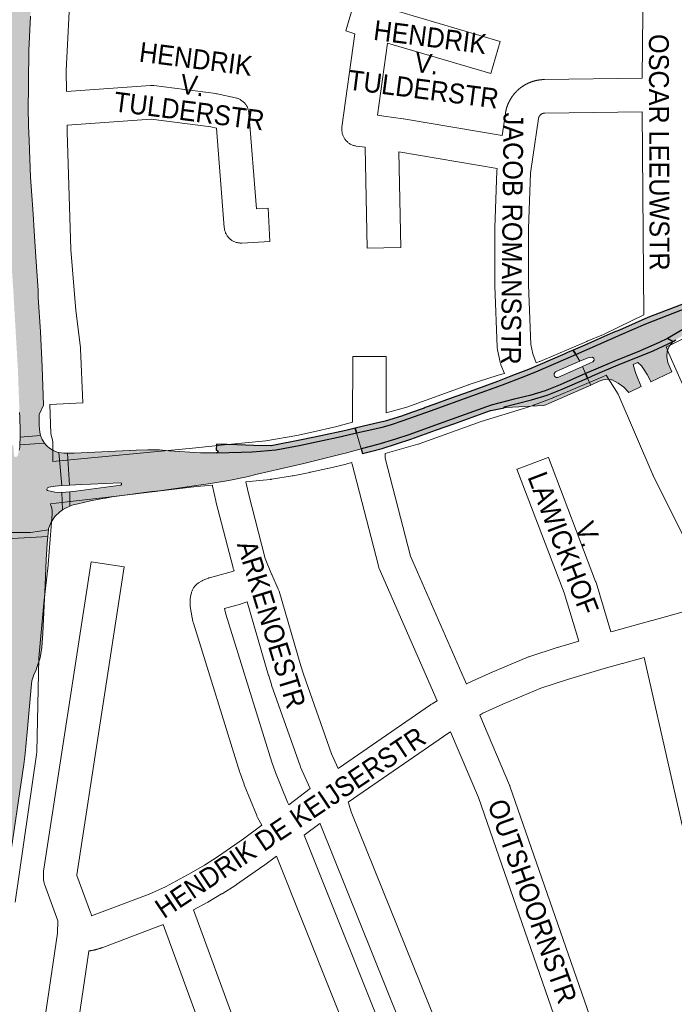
# Paper-space layout 'Layout1' of a CAD drawing. Header units: metres. Extents: x 123097 to 144122, y 392739 to 407589.
# Tile 232 of 256: x 132714 to 132968, y 397327 to 397710. Entities that reach past the tile are written whole.
import ezdxf
from ezdxf.enums import TextEntityAlignment as Align

# ---------------------------------------------------------------- set-up
doc = ezdxf.new("R2010")
doc.units = ezdxf.units.M
doc.header["$MEASUREMENT"] = 0
for name, color, linetype, lineweight in [('gs-anno-wegen algemeen tekst', 7, 'Continuous', 0), ('gs-knt-aanvullende hoofdweg', 7, 'Continuous', 0), ('gs-knt-hoofdweg', 7, 'Continuous', 0), ('gs-knt-wegen algemeen', 7, 'Continuous', 0), ('ir-ARC-asfalt-hoofdwegen-te inspecteren', 5, 'Continuous', 0), ('ir-ARC-fietspaden naastliggend- te inspecteren', 1, 'Continuous', 0)]:
    doc.layers.add(name, color=color, linetype=linetype, lineweight=lineweight)
doc.styles.add('Style-Arial', font='arial.ttf')

psp = doc.layouts.get("Layout1")

# ---------------------------------------------------------------- hatches: boundary and pattern name
at = {"layer": 'ir-ARC-asfalt-hoofdwegen-te inspecteren', "linetype": 'Continuous', "lineweight": 13}
for points in [[(132715.294, 397816.536), (132714.776, 397808.963), (132714.39, 397803.472), (132713.995, 397797.181), (132713.767, 397793.864), (132713.1, 397784.173), (132710.372, 397740.222), (132709.547, 397726.237), (132708.67, 397710.262), (132708.321, 397703.056), (132708.062, 397696.253), (132707.869, 397689.012), (132707.764, 397681.227), (132707.838, 397673.115), (132708.043, 397665.254), (132708.27, 397658.509), (132708.562, 397651.784), (132709.61, 397635.2), (132711.603, 397606.275), (132713.513, 397573.44), (132714.099, 397557.167), (132714.197, 397555.473), (132714.328, 397549.994), (132714.316, 397547.619), (132722.284, 397548.282), (132721.952, 397549.568), (132721.858, 397550.893), (132721.797, 397552.139), (132721.716, 397556.372), (132723.419, 397560.028), (132722.863, 397574.955), (132722.199, 397588.468), (132721.413, 397602), (132721.37, 397603.014), (132721.349, 397604.009), (132721.368, 397604.523), (132720.462, 397617.597), (132719.808, 397627.633), (132719.397, 397634.318), (132718.39, 397648.52), (132717.847, 397662.747), (132717.621, 397668.621), (132717.545, 397671.385), (132717.51, 397672.641), (132717.513, 397673.236), (132717.798, 397697.672), (132718.343, 397711.011), (132719.107, 397724.34), (132719.657, 397734.399), (132721.495, 397764.667), (132723.396, 397793.428), (132723.698, 397797.171), (132724.304, 397806.96), (132724.715, 397812.143)], [(132930.041, 397579.755), (132931.624, 397577.158), (132934.487, 397578.319), (132934.815, 397578.459), (132936.346, 397578.731), (132937.064, 397578.298), (132937.195, 397577.469), (132936.645, 397576.836), (132935.405, 397576.281), (132932.58, 397575.046), (132933.832, 397572.292), (132936.93, 397573.668), (132945.697, 397577.373), (132953.769, 397580.6), (132962.324, 397584.302), (132965.616, 397585.924), (132973.697, 397590.68), (132977.89, 397593.153), (132980.249, 397594.45), (132977.138, 397599.454), (132973.146, 397597.826), (132960.157, 397592.804), (132957.158, 397591.562), (132947.684, 397587.43)], [(132934.612, 397570.575), (132935.853, 397567.844), (132939.067, 397569.296), (132940.605, 397569.89), (132942.241, 397570.097), (132943.879, 397569.904), (132944.103, 397569.84), (132946.48, 397568.641), (132948.623, 397567.064), (132950.474, 397565.151), (132950.594, 397565.002), (132955.366, 397567.245), (132954.038, 397570.442), (132953.272, 397572.383), (132952.999, 397573.05), (132952.298, 397575.861), (132954.116, 397576.656), (132955.463, 397575.297), (132956.533, 397573.711), (132957.655, 397571.922), (132958.44, 397570.514), (132959.188, 397569.093), (132967.23, 397572.987), (132966.089, 397575.706), (132965.752, 397576.658), (132965.318, 397578.826), (132965.527, 397581.027), (132966.361, 397583.075), (132967.75, 397584.796), (132960.09, 397581.192), (132954.566, 397578.893), (132946.416, 397575.647), (132937.693, 397571.934)], [(132853.142, 397544.739), (132860.084, 397546.885), (132865.564, 397548.697), (132875.211, 397552.122), (132897.12, 397560.05), (132906.089, 397562.349), (132912.171, 397563.809), (132918.144, 397565.668), (132923.981, 397567.916), (132933.832, 397572.292), (132932.58, 397575.046), (132923.104, 397570.771), (132922.343, 397570.742), (132921.796, 397571.272), (132921.629, 397571.644), (132921.611, 397572.395), (132922.126, 397572.943), (132927.103, 397575.18), (132931.624, 397577.158), (132930.041, 397579.755), (132914.539, 397573.011), (132908.943, 397570.801), (132901.587, 397567.96), (132890.075, 397563.761), (132873.638, 397557.834), (132863.055, 397554.07), (132858.477, 397552.584), (132855.337, 397551.69), (132849.68, 397550.343), (132844.918, 397549.266), (132846.721, 397543.062)], [(132714.307, 397544.619), (132723.802, 397545.331), (132722.917, 397546.742), (132722.284, 397548.282), (132714.316, 397547.619)], [(132846.721, 397543.062), (132844.918, 397549.266), (132843.896, 397549.035), (132837.825, 397547.649), (132831.728, 397546.334), (132822.691, 397544.405), (132813.611, 397542.692), (132807.626, 397542.145), (132804.389, 397541.972), (132800.167, 397541.801), (132790.665, 397541.548), (132784.364, 397541.602), (132772.012, 397542.371), (132768.447, 397542.666), (132763.936, 397542.712), (132759.428, 397542.529), (132735.323, 397541.459), (132732.785, 397541.366), (132733.466, 397528.974), (132735.876, 397529.087), (132753.287, 397529.895), (132753.69, 397529.706), (132753.739, 397529.264), (132753.387, 397528.992), (132735.981, 397526.622), (132733.585, 397526.387), (132733.663, 397520.861), (132734.914, 397521.31), (132736.194, 397521.669), (132739.495, 397522.417), (132741.67, 397522.879), (132747.075, 397523.917), (132747.472, 397523.993), (132750.084, 397524.442), (132765.431, 397526.471), (132768.405, 397526.837), (132788.207, 397529.668), (132795.297, 397530.847), (132802.34, 397532.281), (132806.385, 397533.248), (132824.437, 397537.428), (132839.424, 397541.189), (132840.646, 397541.475)], [(132708.984, 397510.606), (132718.431, 397510.633), (132725.351, 397511.613), (132725.423, 397512.213), (132726.384, 397514.645), (132727.845, 397516.814), (132729.738, 397518.618), (132730.291, 397519.095), (132730.835, 397519.416), (132730.597, 397526.095), (132727.762, 397526.321), (132724.976, 397526.894), (132724.767, 397527.136), (132724.678, 397527.443), (132724.981, 397527.986), (132725.532, 397528.275), (132727.996, 397528.66), (132730.481, 397528.859), (132729.327, 397541.615), (132728.722, 397541.823), (132727.174, 397542.438), (132725.766, 397543.329), (132724.889, 397544.115), (132724.322, 397544.698), (132723.802, 397545.331), (132714.307, 397544.619), (132714.194, 397543.585), (132714.03, 397542.632), (132713.478, 397540.668), (132713.306, 397540.272), (132712.971, 397539.998), (132712.556, 397539.938), (132712.154, 397540.073), (132711.961, 397540.45), (132711.745, 397544.428), (132697.055, 397543.327), (132696.776, 397542.685), (132696.373, 397541.991), (132695.9, 397541.341), (132695.036, 397540.404), (132694.103, 397539.535), (132693.214, 397538.818), (132692.264, 397538.183), (132691.254, 397537.647), (132690.152, 397537.205), (132689.707, 397537.136), (132690.864, 397529.406), (132693.261, 397528.362), (132693.519, 397527.911), (132693.37, 397527.56), (132693.019, 397527.41), (132690.991, 397527.371), (132692.386, 397517.07), (132693.081, 397516.791), (132695.33, 397515.421), (132697.207, 397513.575), (132698.614, 397511.349), (132698.775, 397511.042), (132698.919, 397510.724), (132706.987, 397510.677), (132708.104, 397512.93), (132708.551, 397513.085), (132708.989, 397512.667)], [(132731.272, 397541.359), (132729.327, 397541.615), (132730.481, 397528.859), (132733.466, 397528.974), (132732.785, 397541.366)], [(132733.585, 397526.387), (132730.597, 397526.095), (132730.835, 397519.416), (132731.932, 397520.064), (132733.663, 397520.861)], [(132708.984, 397510.606), (132709.022, 397508.172), (132725.047, 397509.09), (132725.351, 397511.613), (132718.431, 397510.633)], [(132723.195, 397471.565), (132724.033, 397490.331), (132724.443, 397500), (132724.885, 397506.408), (132725.047, 397509.09), (132709.022, 397508.172), (132708.934, 397505.75), (132708.916, 397504.672), (132708.837, 397500), (132708.515, 397490.918), (132708.159, 397482.477), (132707.591, 397472.593), (132706.934, 397462.999), (132706.123, 397452.45), (132705.458, 397444.887), (132705.108, 397440.393), (132705.008, 397435.887), (132705.361, 397423.559), (132706.259, 397407.69), (132706.115, 397403.58), (132705.837, 397399.164), (132705.396, 397394.761), (132703.552, 397382.154), (132710.019, 397381.287), (132715.855, 397420.526), (132716.2, 397423.721), (132716.613, 397427.544), (132717.269, 397434.572), (132718.578, 397450.453), (132718.919, 397452.99), (132719.694, 397455.43), (132720.528, 397457.376), (132720.871, 397458.201), (132722.166, 397461.992), (132722.812, 397465.946)]]:
    psp.add_hatch(color=5, dxfattribs=at).paths.add_polyline_path(points, flags=0)
at = {"layer": 'ir-ARC-asfalt-hoofdwegen-te inspecteren', "linetype": 'Continuous', "lineweight": 13, "extrusion": (0, 0, -1)}
psp.add_hatch(color=5, dxfattribs=at).paths.add_polyline_path([(-132902.185, 397559.041), (-132903.153, 397559.134), (-132917.355, 397559.85), (-132918.423, 397560.22), (-132919.572, 397560.631), (-132931.937, 397566.074), (-132935.853, 397567.844), (-132934.612, 397570.575), (-132924.754, 397566.225), (-132918.885, 397563.946), (-132912.877, 397562.062), (-132906.758, 397560.582), (-132902.231, 397559.393)], flags=0)
at = {"layer": 'ir-ARC-fietspaden naastliggend- te inspecteren', "linetype": 'Continuous', "lineweight": 30}
for points in [[(132973.697, 397590.68), (132965.616, 397585.924), (132967.75, 397584.796), (132968.823, 397585.417), (132970.665, 397586.563), (132976.579, 397590.26), (132980.496, 397592.479), (132981.387, 397592.913), (132984.238, 397594.149), (133005.967, 397603.392), (133013.532, 397606.772), (133024.072, 397611.785), (133034.501, 397617.266), (133044.738, 397623.097), (133053.088, 397628.216), (133061.195, 397633.712), (133066.562, 397637.686), (133065.447, 397639.216), (133060.299, 397635.413), (133057.852, 397633.655), (133056.49, 397632.785), (133047.354, 397626.872), (133042.286, 397623.87), (133035.723, 397620.097), (133027.624, 397615.666), (133024.927, 397614.299), (133019.334, 397611.574), (133006.155, 397605.544), (132996.891, 397601.578), (132983.381, 397595.888), (132980.249, 397594.45), (132977.89, 397593.153)], [(132930.041, 397579.755), (132947.684, 397587.43), (132957.158, 397591.562), (132960.157, 397592.804), (132973.146, 397597.826), (132977.138, 397599.454), (132976.137, 397601.064), (132973.796, 397600.083), (132973.287, 397599.887), (132958.028, 397594.018), (132953.041, 397591.854), (132946.966, 397589.196), (132944.55, 397588.184), (132933.511, 397583.336), (132929.039, 397581.398)], [(132954.566, 397578.893), (132960.09, 397581.192), (132967.75, 397584.796), (132965.616, 397585.924), (132962.324, 397584.302), (132953.769, 397580.6), (132945.697, 397577.373), (132936.93, 397573.668), (132933.832, 397572.292), (132934.612, 397570.575), (132937.693, 397571.934), (132946.416, 397575.647)], [(132855.337, 397551.69), (132858.477, 397552.584), (132863.055, 397554.07), (132873.638, 397557.834), (132890.075, 397563.761), (132901.587, 397567.96), (132908.943, 397570.801), (132914.539, 397573.011), (132930.041, 397579.755), (132929.039, 397581.398), (132926.843, 397580.447), (132925.71, 397579.928), (132915.288, 397575.397), (132911.65, 397573.949), (132906.542, 397571.916), (132904.181, 397570.977), (132899.681, 397569.244), (132888.966, 397565.396), (132881.293, 397562.578), (132874.973, 397560.269), (132871.556, 397559.077), (132871.147, 397558.911), (132866.277, 397557.179), (132862.409, 397555.803), (132855.988, 397553.812), (132852.055, 397552.882), (132847.154, 397551.723), (132844.394, 397551.071), (132844.918, 397549.266), (132849.68, 397550.343)], [(132800.167, 397541.801), (132804.389, 397541.972), (132807.626, 397542.145), (132813.611, 397542.692), (132822.691, 397544.405), (132831.728, 397546.334), (132837.825, 397547.649), (132843.896, 397549.035), (132844.918, 397549.266), (132844.394, 397551.071), (132840.766, 397550.212), (132831.124, 397548.133), (132824.216, 397546.657), (132811.776, 397544.291), (132811.639, 397544.265), (132805.116, 397544.391), (132798.596, 397544.589), (132790.592, 397544.966), (132790.459, 397542.584), (132790.646, 397542.582), (132791.052, 397542.315), (132791.061, 397541.829), (132790.665, 397541.548)]]:
    psp.add_hatch(color=1, dxfattribs=at).paths.add_polyline_path(points, flags=0)
at = {"layer": 'ir-ARC-fietspaden naastliggend- te inspecteren', "linetype": 'Continuous', "lineweight": 30, "extrusion": (0, 0, -1)}
psp.add_hatch(color=1, dxfattribs=at).paths.add_polyline_path([(-132897.12, 397560.05), (-132875.211, 397552.122), (-132865.564, 397548.697), (-132860.084, 397546.885), (-132853.142, 397544.739), (-132846.721, 397543.062), (-132847.243, 397541.263), (-132850.342, 397542.065), (-132854.889, 397543.242), (-132866.007, 397546.868), (-132876.003, 397550.41), (-132882.67, 397552.758), (-132896.902, 397557.987), (-132897.033, 397558.035), (-132902.185, 397559.041), (-132902.231, 397559.393), (-132906.758, 397560.582), (-132912.877, 397562.062), (-132918.885, 397563.946), (-132924.754, 397566.225), (-132934.612, 397570.575), (-132933.832, 397572.292), (-132923.981, 397567.916), (-132918.144, 397565.668), (-132912.171, 397563.809), (-132906.089, 397562.349)], flags=0)

# ---------------------------------------------------------------- linework, layer by layer
at = {"layer": 'gs-knt-aanvullende hoofdweg', "color": 7, "linetype": 'Continuous', "flags": 128}
for points in [[(132914.652, 397576.536), (132915.984, 397577.04), (132916.017, 397577.054), (132934.286, 397584.811), (132934.408, 397584.861), (132940.78, 397587.435), (132946.633, 397590.311), (132956.463, 397595.142)], [(132985.157, 397592.507), (132966.33, 397583.255), (132965.151, 397582.676)], [(132941.799, 397571.648), (132940.095, 397570.96), (132921.753, 397563.171), (132921.55, 397563.089), (132921.483, 397563.063), (132913.974, 397560.13), (132913.794, 397560.062), (132913.628, 397560.004), (132913.444, 397559.945), (132912.527, 397559.664), (132911.752, 397559.37), (132911.395, 397559.244), (132911.032, 397559.137), (132909.269, 397558.664), (132893.256, 397553.752), (132869.243, 397545.03), (132868.973, 397544.938), (132868.7, 397544.856), (132856.094, 397541.333)], [(132856.364, 397557.004), (132864.383, 397559.245), (132888.307, 397567.935), (132888.487, 397567.996), (132888.547, 397568.016), (132888.668, 397568.056), (132899.531, 397571.593), (132899.911, 397571.706), (132902.308, 397572.348)], [(132727.065, 397538.117), (132781.238, 397543.381), (132793.739, 397544.596), (132809.696, 397546.147), (132821.737, 397548.306), (132827.018, 397549.416), (132837.296, 397551.779), (132837.329, 397551.788), (132843.332, 397553.406)], [(132843.048, 397537.773), (132841.104, 397537.249), (132840.898, 397537.197), (132840.832, 397537.181), (132833.8, 397535.497), (132833.664, 397535.466), (132833.596, 397535.45), (132826.987, 397533.997), (132826.917, 397533.982), (132826.778, 397533.952), (132820.337, 397532.663), (132820.265, 397532.649), (132819.998, 397532.6), (132812.05, 397531.308), (132811.929, 397531.289), (132811.881, 397531.282), (132811.751, 397531.262), (132811.69, 397531.254), (132811.45, 397531.226), (132801.999, 397530.308)], [(132788.964, 397529.041), (132782.768, 397528.439), (132748.48, 397524.384), (132748.462, 397524.382), (132732.763, 397522.563), (132732.75, 397522.562), (132726.089, 397521.79)]]:
    psp.add_lwpolyline(points, dxfattribs=at)
at = {"layer": 'gs-knt-hoofdweg', "color": 7, "linetype": 'Continuous', "flags": 128}
for points in [[(132725.927, 397560.325), (132726.279, 397549.074), (132726.449, 397548.404), (132726.819, 397546.945), (132726.894, 397546.622), (132726.955, 397546.296), (132727.003, 397545.968), (132727.038, 397545.638), (132727.058, 397545.307), (132727.065, 397544.975), (132727.065, 397538.117)], [(132726.089, 397521.79), (132726.198, 397521.546), (132726.335, 397521.192), (132726.456, 397520.832), (132726.56, 397520.467), (132726.646, 397520.097), (132726.714, 397519.724), (132726.765, 397519.348), (132726.798, 397518.969), (132726.813, 397518.59), (132726.81, 397518.21), (132726.789, 397517.831), (132725.23, 397498.173), (132725.207, 397497.935), (132723.587, 397483.133), (132721.56, 397461.917), (132720.807, 397425.445), (132720.794, 397425.114), (132720.766, 397424.784), (132720.726, 397424.456), (132712.375, 397367.091)]]:
    psp.add_lwpolyline(points, dxfattribs=at)
at = {"layer": 'gs-knt-wegen algemeen', "color": 7, "linetype": 'Continuous', "flags": 128}
for points in [[(132739.397, 397787.157), (132735.013, 397747.393), (132733.942, 397722.943), (132733.94, 397722.902), (132732.287, 397689.919), (132732.39, 397681.796)], [(132955.785, 397686.915), (132956.04, 397712.164), (132956.05, 397712.459), (132956.073, 397712.754), (132956.11, 397713.047), (132956.159, 397713.339), (132956.222, 397713.628), (132956.793, 397715.99)], [(132901.418, 397664.756), (132902.669, 397673.19), (132902.681, 397673.275), (132902.695, 397673.36), (132902.708, 397673.444), (132902.723, 397673.529), (132902.737, 397673.613), (132902.753, 397673.697), (132902.768, 397673.782), (132902.784, 397673.864), (132902.8, 397673.948), (132902.817, 397674.032), (132902.835, 397674.116), (132902.853, 397674.2), (132902.871, 397674.283), (132902.89, 397674.367), (132902.909, 397674.45), (132902.929, 397674.532), (132902.949, 397674.615), (132902.97, 397674.698), (132902.991, 397674.781), (132903.012, 397674.864), (132903.034, 397674.947), (132903.057, 397675.03), (132903.08, 397675.112), (132903.103, 397675.193), (132903.127, 397675.275), (132903.151, 397675.357), (132903.176, 397675.439), (132903.201, 397675.521), (132903.227, 397675.603), (132903.253, 397675.685), (132903.28, 397675.766), (132903.306, 397675.846), (132903.333, 397675.927), (132903.361, 397676.008), (132903.39, 397676.089), (132903.418, 397676.169), (132903.448, 397676.25), (132903.478, 397676.33), (132903.508, 397676.41), (132903.538, 397676.489), (132903.569, 397676.568), (132903.6, 397676.648), (132903.632, 397676.728), (132903.664, 397676.807), (132903.697, 397676.886), (132903.73, 397676.965), (132903.764, 397677.044), (132903.797, 397677.121), (132903.832, 397677.199), (132903.867, 397677.278), (132903.902, 397677.355), (132903.938, 397677.433), (132903.974, 397677.511), (132904.011, 397677.588), (132904.048, 397677.666), (132904.085, 397677.741), (132904.123, 397677.818), (132904.161, 397677.894), (132904.2, 397677.971), (132904.239, 397678.047), (132904.278, 397678.123), (132904.319, 397678.199), (132904.359, 397678.274), (132904.399, 397678.348), (132904.44, 397678.423), (132904.482, 397678.498), (132904.524, 397678.572), (132904.567, 397678.647), (132904.609, 397678.721), (132904.653, 397678.795), (132904.697, 397678.869), (132904.74, 397678.94), (132904.784, 397679.014), (132904.829, 397679.086), (132904.875, 397679.159), (132904.92, 397679.232), (132904.966, 397679.304), (132905.013, 397679.376), (132905.06, 397679.447), (132905.106, 397679.517), (132905.154, 397679.588), (132905.202, 397679.659), (132905.251, 397679.73), (132905.3, 397679.8), (132905.349, 397679.87), (132905.399, 397679.94), (132905.449, 397680.01), (132905.498, 397680.077), (132905.549, 397680.146), (132905.6, 397680.215), (132905.652, 397680.283), (132905.703, 397680.352), (132905.756, 397680.419), (132905.809, 397680.487), (132905.862, 397680.554), (132905.914, 397680.62), (132905.968, 397680.687), (132906.022, 397680.753), (132906.076, 397680.819), (132906.131, 397680.885), (132906.186, 397680.95), (132906.242, 397681.015), (132906.298, 397681.08), (132906.353, 397681.143), (132906.41, 397681.208), (132906.467, 397681.271), (132906.524, 397681.335), (132906.582, 397681.398), (132906.64, 397681.461), (132906.699, 397681.524), (132906.757, 397681.586), (132906.815, 397681.647), (132906.875, 397681.709), (132906.935, 397681.77), (132906.995, 397681.831), (132907.055, 397681.892), (132907.116, 397681.952), (132907.177, 397682.012), (132907.239, 397682.072), (132907.299, 397682.13), (132907.361, 397682.189), (132907.424, 397682.247), (132907.486, 397682.306), (132907.549, 397682.364), (132907.613, 397682.421), (132907.677, 397682.479), (132907.741, 397682.535), (132907.804, 397682.591), (132907.868, 397682.647), (132907.933, 397682.703), (132907.999, 397682.758), (132908.064, 397682.813), (132908.13, 397682.868), (132908.196, 397682.923), (132908.263, 397682.977), (132908.328, 397683.029), (132908.395, 397683.083), (132908.462, 397683.135), (132908.53, 397683.188), (132908.598, 397683.24), (132908.666, 397683.292), (132908.735, 397683.343), (132908.804, 397683.394), (132908.871, 397683.444), (132908.941, 397683.494), (132909.01, 397683.544), (132909.08, 397683.594), (132909.15, 397683.643), (132909.221, 397683.692), (132909.291, 397683.74), (132909.362, 397683.788), (132909.432, 397683.835), (132909.504, 397683.882), (132909.575, 397683.929), (132909.647, 397683.975), (132909.72, 397684.021), (132909.792, 397684.067), (132909.865, 397684.112), (132909.938, 397684.157), (132910.01, 397684.2), (132910.083, 397684.244), (132910.157, 397684.288), (132910.231, 397684.331), (132910.305, 397684.374), (132910.38, 397684.416), (132910.454, 397684.458), (132910.529, 397684.499), (132910.603, 397684.54), (132910.678, 397684.58), (132910.754, 397684.621), (132910.83, 397684.661), (132910.906, 397684.7), (132910.982, 397684.739), (132911.058, 397684.778), (132911.135, 397684.816), (132911.21, 397684.853), (132911.287, 397684.89), (132911.365, 397684.927), (132911.442, 397684.964), (132911.52, 397685), (132911.598, 397685.035), (132911.676, 397685.071), (132911.754, 397685.105), (132911.831, 397685.139), (132911.91, 397685.173), (132911.989, 397685.206), (132912.068, 397685.239), (132912.147, 397685.272), (132912.226, 397685.304), (132912.306, 397685.336), (132912.386, 397685.367), (132912.464, 397685.397), (132912.544, 397685.428), (132912.624, 397685.458), (132912.705, 397685.487), (132912.785, 397685.516), (132912.866, 397685.545), (132912.947, 397685.573), (132913.028, 397685.601), (132913.107, 397685.628), (132913.189, 397685.655), (132913.27, 397685.681), (132913.352, 397685.707), (132913.434, 397685.733), (132913.516, 397685.758), (132913.598, 397685.782), (132913.68, 397685.806), (132913.76, 397685.83), (132913.843, 397685.853), (132913.925, 397685.876), (132914.008, 397685.898), (132914.091, 397685.92), (132914.174, 397685.941), (132914.257, 397685.962), (132914.34, 397685.983), (132914.422, 397686.002), (132914.505, 397686.022), (132914.588, 397686.041), (132914.672, 397686.06), (132914.756, 397686.078), (132914.84, 397686.096), (132914.924, 397686.113), (132915.008, 397686.13), (132915.09, 397686.146), (132915.174, 397686.162), (132915.258, 397686.177), (132915.343, 397686.192), (132915.427, 397686.207), (132915.512, 397686.221), (132915.596, 397686.234), (132915.681, 397686.247), (132915.764, 397686.26), (132915.849, 397686.272), (132915.933, 397686.284), (132916.018, 397686.295), (132916.103, 397686.306), (132916.188, 397686.316), (132916.273, 397686.326), (132916.359, 397686.335), (132916.442, 397686.344), (132916.527, 397686.352), (132916.613, 397686.36), (132916.698, 397686.368), (132916.783, 397686.375), (132916.869, 397686.382), (132916.954, 397686.388), (132917.04, 397686.393), (132917.123, 397686.398), (132917.209, 397686.403), (132917.295, 397686.407), (132917.38, 397686.411), (132917.466, 397686.414), (132917.551, 397686.417), (132917.637, 397686.419), (132917.723, 397686.421), (132917.809, 397686.422), (132955.785, 397686.915)], [(132732.39, 397681.796), (132764.913, 397684.09), (132765.17, 397684.103), (132765.428, 397684.106), (132765.685, 397684.098), (132765.942, 397684.081), (132766.198, 397684.053), (132790.276, 397680.97), (132790.56, 397680.928), (132790.841, 397680.872), (132798.004, 397679.304), (132798.314, 397679.228), (132798.62, 397679.137), (132798.922, 397679.031), (132799.218, 397678.911), (132799.507, 397678.776), (132799.79, 397678.627), (132800.064, 397678.464), (132800.331, 397678.288), (132800.589, 397678.099), (132800.837, 397677.898), (132801.074, 397677.685), (132801.302, 397677.46), (132801.517, 397677.225), (132801.721, 397676.979), (132801.913, 397676.724), (132802.092, 397676.459), (132802.258, 397676.186), (132802.41, 397675.905), (132802.548, 397675.617), (132802.672, 397675.323), (132802.781, 397675.023), (132802.876, 397674.718), (132802.955, 397674.408), (132803.02, 397674.095), (132803.068, 397673.78), (132803.101, 397673.465), (132803.101, 397673.462), (132803.101, 397673.459)], [(132955.778, 397673.894), (132917.979, 397673.404), (132917.924, 397673.402), (132917.869, 397673.4), (132917.814, 397673.396), (132917.76, 397673.391), (132917.705, 397673.385), (132917.651, 397673.377), (132917.596, 397673.369), (132917.542, 397673.359), (132917.489, 397673.348), (132917.435, 397673.336), (132917.382, 397673.323), (132917.329, 397673.308), (132917.276, 397673.293), (132917.224, 397673.276), (132917.172, 397673.258), (132917.121, 397673.239), (132917.07, 397673.219), (132917.019, 397673.197), (132916.969, 397673.175), (132916.919, 397673.151), (132916.87, 397673.127), (132916.822, 397673.101), (132916.774, 397673.074), (132916.727, 397673.046), (132916.68, 397673.017), (132916.634, 397672.988), (132916.588, 397672.957), (132916.544, 397672.925), (132916.5, 397672.892), (132916.457, 397672.858), (132916.414, 397672.823), (132916.372, 397672.788), (132916.331, 397672.751), (132916.291, 397672.714), (132916.252, 397672.675), (132916.214, 397672.636), (132916.176, 397672.596), (132916.139, 397672.555), (132916.103, 397672.514), (132916.069, 397672.471), (132916.035, 397672.428), (132916.002, 397672.384), (132915.97, 397672.339), (132915.939, 397672.294), (132915.909, 397672.248), (132915.88, 397672.202), (132915.852, 397672.154), (132915.825, 397672.106), (132915.8, 397672.058), (132915.775, 397672.009), (132915.751, 397671.959), (132915.729, 397671.909), (132915.707, 397671.859), (132915.687, 397671.808), (132915.668, 397671.756), (132915.65, 397671.705), (132915.633, 397671.652), (132915.617, 397671.6), (132915.603, 397671.547), (132915.589, 397671.494), (132915.577, 397671.44), (132915.566, 397671.386), (132915.556, 397671.332), (132915.547, 397671.278), (132913.323, 397656.279), (132912.413, 397650.148), (132911.624, 397628.572), (132911.617, 397606.748), (132912.505, 397583.639), (132913.279, 397580.018), (132914.652, 397576.536)], [(132956.463, 397595.142), (132955.778, 397673.894)], [(132902.308, 397572.348), (132900.969, 397575.743), (132900.876, 397575.994), (132900.793, 397576.25), (132900.72, 397576.509), (132900.659, 397576.77), (132899.655, 397581.467), (132899.602, 397581.742), (132899.561, 397582.02), (132899.533, 397582.298), (132899.516, 397582.578), (132898.602, 397606.374), (132898.597, 397606.626), (132898.604, 397628.694), (132898.608, 397628.93), (132899.415, 397650.984), (132899.429, 397651.224), (132899.451, 397651.463), (132899.481, 397651.701), (132899.507, 397651.875)], [(132965.151, 397582.676), (132966.16, 397580.118), (132973.097, 397564.395), (132973.162, 397564.242), (132991.144, 397520.501), (132992.47, 397517.439)], [(132985.796, 397483.838), (132973.81, 397505.389), (132973.683, 397505.628), (132960.097, 397532.644), (132960.012, 397532.819), (132959.933, 397532.996), (132946.47, 397564.285), (132941.799, 397571.648)], [(132856.094, 397541.333), (132856.023, 397539.472), (132865.855, 397501.399), (132887.545, 397451.804)], [(132876.211, 397445.228), (132853.717, 397496.658), (132853.618, 397496.898), (132853.529, 397497.142), (132853.449, 397497.389), (132853.379, 397497.639), (132843.178, 397537.14), (132843.106, 397537.448), (132843.05, 397537.758), (132843.048, 397537.773)], [(132801.999, 397530.308), (132803.002, 397525.768), (132809.494, 397500.571), (132811.964, 397494.392), (132812.008, 397494.3), (132814.539, 397488.633), (132814.654, 397488.358), (132814.757, 397488.079), (132814.845, 397487.798), (132814.846, 397487.795), (132814.847, 397487.792)], [(132808.156, 397397.019), (132806.49, 397400.063), (132806.372, 397400.29), (132806.263, 397400.521), (132806.163, 397400.756), (132801.369, 397412.666), (132801.281, 397412.896), (132799.724, 397417.23), (132799.635, 397417.497), (132781.618, 397475.404), (132781.549, 397475.641), (132781.489, 397475.88), (132781.439, 397476.121), (132780.486, 397481.129), (132780.436, 397481.431), (132780.4, 397481.735), (132780.378, 397482.04), (132780.371, 397482.346), (132780.371, 397484.619), (132780.377, 397484.892), (132780.394, 397485.165), (132780.423, 397485.437), (132780.463, 397485.707), (132780.514, 397485.975), (132780.576, 397486.241), (132780.814, 397487.166), (132780.897, 397487.459), (132780.993, 397487.748), (132781.103, 397488.032), (132781.226, 397488.311), (132781.362, 397488.583), (132781.51, 397488.849), (132781.671, 397489.108), (132781.844, 397489.359), (132782.028, 397489.601), (132782.223, 397489.835), (132782.429, 397490.059), (132782.645, 397490.273), (132782.871, 397490.477), (132783.107, 397490.671), (132783.351, 397490.853), (132783.603, 397491.023), (132784.697, 397491.725), (132784.944, 397491.876), (132785.198, 397492.016), (132785.457, 397492.144), (132785.722, 397492.261), (132785.992, 397492.365), (132787.422, 397492.884), (132787.658, 397492.965), (132787.896, 397493.036), (132796.271, 397495.369), (132797.407, 397495.73), (132797.249, 397496.125), (132797.151, 397496.386), (132797.065, 397496.65), (132796.99, 397496.918), (132790.366, 397522.629), (132790.313, 397522.848), (132789.049, 397528.571), (132789.001, 397528.81), (132788.988, 397528.885), (132788.964, 397529.041)], [(132814.847, 397487.792), (132823.262, 397458.845), (132824.28, 397455.612), (132835.213, 397424.663), (132837.76, 397418.998)], [(132826.886, 397411.203), (132826.324, 397412.681), (132823.227, 397419.571), (132823.122, 397419.819), (132823.027, 397420.071), (132811.966, 397451.382), (132811.894, 397451.595), (132810.821, 397455.005), (132810.78, 397455.142), (132802.483, 397483.68), (132800.096, 397482.923), (132799.876, 397482.858), (132793.736, 397481.147), (132794.16, 397478.919), (132812.025, 397421.499), (132813.493, 397417.414), (132818.098, 397405.974), (132818.66, 397404.945)], [(132943.669, 397472.026), (132944.669, 397472.29), (132959.559, 397476.48), (132959.606, 397476.493), (132973.126, 397480.187), (132985.796, 397483.838)], [(132887.545, 397451.804), (132887.659, 397451.871), (132887.885, 397451.992), (132888.115, 397452.104), (132896.36, 397455.916), (132896.593, 397456.018), (132911.715, 397462.304), (132911.948, 397462.396), (132912.184, 397462.478), (132922.782, 397465.956), (132922.932, 397466.004), (132931.139, 397468.479)], [(132956.489, 397462.09), (132948.145, 397459.742), (132948.044, 397459.715), (132941.029, 397457.863), (132926.767, 397453.561), (132916.482, 397450.186), (132901.708, 397444.045), (132893.928, 397440.447), (132892.765, 397439.733)], [(132999.449, 397272.658), (132956.489, 397462.09)], [(132837.76, 397418.998), (132873.614, 397443.783), (132873.814, 397443.916), (132874.018, 397444.041), (132874.227, 397444.158), (132876.211, 397445.228)], [(132892.765, 397439.733), (132904.317, 397412.605), (132904.4, 397412.399), (132904.477, 397412.19), (132939.587, 397311.043), (132939.669, 397310.789), (132939.741, 397310.533), (132940.286, 397308.417), (132940.347, 397308.159), (132940.398, 397307.898), (132940.437, 397307.635), (132940.466, 397307.371), (132940.484, 397307.106), (132940.641, 397303.844), (132940.649, 397303.577), (132940.645, 397303.311), (132940.631, 397303.045), (132938.667, 397276.825)], [(132881.385, 397433.226), (132880.722, 397432.868), (132841.728, 397405.912)], [(132925.684, 397277.798), (132927.617, 397303.618), (132927.512, 397305.814), (132927.2, 397307.025), (132892.25, 397407.71), (132881.385, 397433.226)], [(132818.66, 397404.945), (132826.886, 397411.203)], [(132841.728, 397405.912), (132841.759, 397405.697), (132842.897, 397402.246), (132879.086, 397312.388), (132879.185, 397312.126), (132879.273, 397311.859), (132879.349, 397311.589), (132879.413, 397311.316), (132879.466, 397311.041), (132879.507, 397310.763), (132879.536, 397310.485), (132879.747, 397307.893), (132879.762, 397307.641), (132879.768, 397307.389), (132879.764, 397307.136), (132879.75, 397306.888), (132879.75, 397306.884), (132879.75, 397306.881), (132877.872, 397281.513)], [(132742.04, 397361.827), (132764.414, 397370.309), (132770.747, 397373.144), (132780.689, 397378.468), (132785.909, 397381.518), (132791, 397384.714), (132801.072, 397391.73), (132808.156, 397397.019)], [(132830.682, 397397.731), (132824.606, 397393.109)], [(132864.958, 397283.427), (132866.728, 397307.341), (132866.639, 397308.442), (132830.741, 397397.577), (132830.682, 397397.731)], [(132824.606, 397393.109), (132858.054, 397309.437), (132858.151, 397309.18), (132858.236, 397308.918), (132858.311, 397308.653), (132858.374, 397308.385), (132858.426, 397308.115), (132858.467, 397307.843), (132858.496, 397307.569), (132858.715, 397304.975), (132858.731, 397304.719), (132858.738, 397304.462), (132858.734, 397304.206), (132858.72, 397303.95), (132857.294, 397284.562)], [(132813.825, 397385.003), (132808.776, 397381.233), (132808.602, 397381.107), (132798.314, 397373.941), (132798.055, 397373.77), (132792.745, 397370.436), (132792.567, 397370.328), (132787.153, 397367.165), (132786.942, 397367.047), (132781.668, 397364.223)], [(132844.383, 397286.52), (132845.698, 397304.392), (132845.604, 397305.506), (132813.825, 397385.003)], [(132781.668, 397364.223), (132798.299, 397318.635), (132798.396, 397318.348), (132798.48, 397318.056), (132798.55, 397317.761), (132798.606, 397317.463), (132798.649, 397317.163), (132798.677, 397316.861), (132798.691, 397316.558), (132798.723, 397315.209), (132798.724, 397314.952), (132798.715, 397314.694), (132798.696, 397314.438), (132798.32, 397310.491), (132798.284, 397310.193), (132797.532, 397304.897), (132797.497, 397304.673), (132795.894, 397295.657), (132795.826, 397294.028)], [(132769.897, 397358.498), (132769.56, 397358.347), (132769.385, 397358.272), (132769.208, 397358.202), (132746.5, 397349.594), (132746.465, 397349.581), (132746.298, 397349.519), (132746.131, 397349.459), (132745.964, 397349.4), (132745.796, 397349.342), (132745.628, 397349.285), (132745.459, 397349.229), (132745.29, 397349.174), (132745.121, 397349.121), (132744.951, 397349.069), (132744.781, 397349.017), (132744.611, 397348.967), (132744.44, 397348.918), (132744.269, 397348.871), (132744.097, 397348.824), (132743.926, 397348.779), (132743.754, 397348.734), (132743.581, 397348.691), (132743.409, 397348.649), (132743.236, 397348.609), (132743.063, 397348.569), (132742.89, 397348.531), (132742.716, 397348.493), (132742.542, 397348.457), (132742.368, 397348.422), (132742.193, 397348.389), (132742.019, 397348.356), (132741.844, 397348.325), (132741.669, 397348.295), (132741.494, 397348.266), (132741.318, 397348.238), (132741.143, 397348.211), (132740.975, 397348.187)], [(132782.878, 397296.034), (132782.904, 397296.638), (132782.922, 397296.929), (132782.954, 397297.218), (132782.998, 397297.505), (132784.658, 397306.84), (132785.373, 397311.875), (132785.69, 397315.207), (132769.897, 397358.498)], [(132740.975, 397348.187), (132734.452, 397303.546)]]:
    psp.add_lwpolyline(points, dxfattribs=at)
for points in [[(132899.507, 397651.875), (132861.327, 397658.306), (132862.05, 397621.23, -0.3850002), (132862.041, 397621.22), (132849.042, 397620.966, -0.3850026), (132849.032, 397620.975), (132848.269, 397660.126), (132844.829, 397660.604), (132844.523, 397660.654), (132844.22, 397660.718), (132843.92, 397660.797), (132843.625, 397660.89), (132843.334, 397660.997), (132843.048, 397661.117), (132842.769, 397661.251), (132842.496, 397661.399), (132842.231, 397661.558), (132841.973, 397661.731), (132841.725, 397661.915), (132841.485, 397662.111), (132841.254, 397662.319), (132841.034, 397662.537), (132840.825, 397662.765), (132840.626, 397663.003), (132840.439, 397663.25), (132840.265, 397663.506), (132840.102, 397663.77), (132839.952, 397664.041), (132839.815, 397664.319), (132839.692, 397664.603), (132839.582, 397664.893), (132839.487, 397665.188), (132839.405, 397665.487), (132839.338, 397665.789), (132839.285, 397666.095), (132839.247, 397666.402), (132839.223, 397666.711), (132839.214, 397667.021), (132839.22, 397667.33), (132839.241, 397667.64), (132839.276, 397667.947), (132844.314, 397704.228), (132840.771, 397705.269, -0.3845659), (132840.764, 397705.281), (132844.431, 397717.754, -0.3845627)], [(132853.37, 397715.137), (132900.697, 397701.225), (132900.701, 397701.225, -0.3997739), (132900.708, 397701.213), (132900.706, 397701.209)], [(132900.706, 397701.209), (132897.041, 397688.74, -0.3845637), (132897.03, 397688.733), (132856.943, 397700.516), (132853.068, 397672.605), (132855.564, 397672.258), (132862.969, 397671.23), (132863.155, 397671.202), (132901.418, 397664.756)], [(132803.101, 397673.459), (132806.062, 397636.308), (132810.6, 397636.543, -0.3846182), (132810.61, 397636.534), (132811.283, 397623.551, -0.3846181), (132811.275, 397623.541), (132800.412, 397622.978), (132800.098, 397622.969), (132799.784, 397622.976), (132799.471, 397622.997), (132799.159, 397623.034), (132798.85, 397623.085), (132798.543, 397623.152), (132798.24, 397623.233), (132797.941, 397623.329), (132797.647, 397623.439), (132797.359, 397623.563), (132797.077, 397623.701), (132796.802, 397623.852), (132796.534, 397624.016), (132796.275, 397624.193), (132796.025, 397624.383), (132795.784, 397624.584), (132795.553, 397624.796), (132795.332, 397625.02), (132795.123, 397625.254), (132794.925, 397625.497), (132794.739, 397625.75), (132794.565, 397626.011), (132794.405, 397626.281), (132794.257, 397626.558), (132794.123, 397626.842), (132794.003, 397627.132), (132793.897, 397627.427), (132793.805, 397627.728), (132793.728, 397628.032), (132793.666, 397628.339), (132793.618, 397628.65), (132793.586, 397628.962), (132790.506, 397667.618), (132788.337, 397668.092), (132765.185, 397671.057), (132732.579, 397668.757)], [(132732.579, 397668.757), (132732.623, 397666.08), (132734.088, 397620.505), (132735.948, 397596.827), (132737.745, 397582.404), (132737.772, 397582.147), (132737.788, 397581.89), (132738.726, 397560.905, -0.3759806), (132738.718, 397560.896), (132725.927, 397560.325)], [(132843.332, 397553.406), (132843.445, 397578.946, -0.3865904), (132843.455, 397578.955), (132856.456, 397578.895, -0.3865669), (132856.465, 397578.885), (132856.364, 397557.004)], [(132931.139, 397468.479), (132925.46, 397487.237), (132907.192, 397535.146, -0.3850793), (132907.197, 397535.158), (132919.345, 397539.79, -0.3850776), (132919.358, 397539.785), (132937.707, 397491.662), (132937.785, 397491.447), (132937.855, 397491.23), (132943.669, 397472.026)], [(132720.637, 397299.049), (132728.833, 397355.143), (132729.032, 397359.911), (132723.813, 397374.096), (132723.711, 397374.396), (132723.624, 397374.701), (132723.551, 397375.01), (132723.494, 397375.321), (132723.452, 397375.636), (132723.425, 397375.952), (132723.413, 397376.268), (132723.391, 397378.166), (132723.394, 397378.432), (132723.407, 397378.699), (132723.431, 397378.965), (132723.467, 397379.23), (132741.904, 397499.23, -0.3705267), (132741.914, 397499.238), (132754.765, 397497.264, -0.3705257), (132754.773, 397497.253), (132736.417, 397377.781), (132736.42, 397377.54), (132741.701, 397363.186), (132741.793, 397362.916), (132741.874, 397362.642), (132741.943, 397362.366), (132741.999, 397362.086), (132742.04, 397361.827)]]:
    psp.add_lwpolyline(points, format="xyb", dxfattribs=at)
at = {"layer": 'ir-ARC-asfalt-hoofdwegen-te inspecteren', "color": 5, "linetype": 'Continuous', "lineweight": 13}
for points in [[(132714.099, 397557.167), (132714.197, 397555.473), (132714.328, 397549.994), (132714.316, 397547.619), (132722.284, 397548.282), (132721.952, 397549.568), (132721.858, 397550.893), (132721.797, 397552.139), (132721.716, 397556.372), (132723.419, 397560.028), (132722.863, 397574.955), (132722.199, 397588.468), (132721.413, 397602), (132721.37, 397603.014), (132721.349, 397604.009), (132721.368, 397604.523), (132720.462, 397617.597), (132719.808, 397627.633), (132719.397, 397634.318), (132718.39, 397648.52), (132717.847, 397662.747), (132717.621, 397668.621), (132717.545, 397671.385), (132717.51, 397672.641), (132717.513, 397673.236), (132717.798, 397697.672), (132718.343, 397711.011)], [(132708.984, 397510.606), (132718.431, 397510.633), (132725.351, 397511.613), (132725.423, 397512.213), (132726.384, 397514.645), (132727.845, 397516.814), (132729.738, 397518.618), (132730.291, 397519.095), (132730.835, 397519.416), (132730.597, 397526.095), (132727.762, 397526.321), (132724.976, 397526.894), (132724.767, 397527.136), (132724.678, 397527.443), (132724.981, 397527.986), (132725.532, 397528.275), (132727.996, 397528.66), (132730.481, 397528.859), (132729.327, 397541.615), (132728.722, 397541.823), (132727.174, 397542.438), (132725.766, 397543.329), (132724.889, 397544.115), (132724.322, 397544.698), (132723.802, 397545.331), (132714.307, 397544.619), (132714.194, 397543.585), (132714.03, 397542.632)], [(132710.019, 397381.287), (132715.855, 397420.526), (132716.2, 397423.721), (132716.613, 397427.544), (132717.269, 397434.572), (132718.578, 397450.453), (132718.919, 397452.99), (132719.694, 397455.43), (132720.528, 397457.376), (132720.871, 397458.201), (132722.166, 397461.992), (132722.812, 397465.946), (132723.195, 397471.565), (132724.033, 397490.331), (132724.443, 397500), (132724.885, 397506.408), (132725.047, 397509.09), (132709.022, 397508.172)]]:
    psp.add_lwpolyline(points, dxfattribs=at)
at = {"layer": 'ir-ARC-asfalt-hoofdwegen-te inspecteren', "color": 5, "linetype": 'Continuous', "lineweight": 13, "flags": 128}
for points in [[(132930.041, 397579.755), (132931.624, 397577.158), (132934.487, 397578.319), (132934.815, 397578.459), (132936.346, 397578.731), (132937.064, 397578.298), (132937.195, 397577.469), (132936.645, 397576.836), (132935.405, 397576.281), (132932.58, 397575.046), (132933.832, 397572.292), (132936.93, 397573.668), (132945.697, 397577.373), (132953.769, 397580.6), (132962.324, 397584.302), (132965.616, 397585.924), (132973.697, 397590.68), (132977.89, 397593.153), (132980.249, 397594.45), (132977.138, 397599.454), (132973.146, 397597.826), (132960.157, 397592.804), (132957.158, 397591.562), (132947.684, 397587.43)], [(132934.612, 397570.575), (132935.853, 397567.844), (132939.067, 397569.296), (132940.605, 397569.89), (132942.241, 397570.097), (132943.879, 397569.904), (132944.103, 397569.84), (132946.48, 397568.641), (132948.623, 397567.064), (132950.474, 397565.151), (132950.594, 397565.002), (132955.366, 397567.245), (132954.038, 397570.442), (132953.272, 397572.383), (132952.999, 397573.05), (132952.298, 397575.861), (132954.116, 397576.656), (132955.463, 397575.297), (132956.533, 397573.711), (132957.655, 397571.922), (132958.44, 397570.514), (132959.188, 397569.093), (132967.23, 397572.987), (132966.089, 397575.706), (132965.752, 397576.658), (132965.318, 397578.826), (132965.527, 397581.027), (132966.361, 397583.075), (132967.75, 397584.796), (132960.09, 397581.192), (132954.566, 397578.893), (132946.416, 397575.647), (132937.693, 397571.934)], [(132853.142, 397544.739), (132860.084, 397546.885), (132865.564, 397548.697), (132875.211, 397552.122), (132897.12, 397560.05), (132906.089, 397562.349), (132912.171, 397563.809), (132918.144, 397565.668), (132923.981, 397567.916), (132933.832, 397572.292), (132932.58, 397575.046), (132923.104, 397570.771), (132922.343, 397570.742), (132921.796, 397571.272), (132921.629, 397571.644), (132921.611, 397572.395), (132922.126, 397572.943), (132927.103, 397575.18), (132931.624, 397577.158), (132930.041, 397579.755), (132914.539, 397573.011), (132908.943, 397570.801), (132901.587, 397567.96), (132890.075, 397563.761), (132873.638, 397557.834), (132863.055, 397554.07), (132858.477, 397552.584), (132855.337, 397551.69), (132849.68, 397550.343), (132844.918, 397549.266), (132846.721, 397543.062)], [(132902.185, 397559.041), (132903.153, 397559.134), (132917.355, 397559.85), (132918.423, 397560.22), (132919.572, 397560.631), (132931.937, 397566.074), (132935.853, 397567.844), (132934.612, 397570.575), (132924.754, 397566.225), (132918.885, 397563.946), (132912.877, 397562.062), (132906.758, 397560.582), (132902.231, 397559.393)]]:
    psp.add_lwpolyline(points, close=True, dxfattribs=at)
at = {"layer": 'ir-ARC-asfalt-hoofdwegen-te inspecteren', "color": 5, "linetype": 'Continuous', "lineweight": 13}
for points in [[(132714.307, 397544.619), (132723.802, 397545.331), (132722.917, 397546.742), (132722.284, 397548.282), (132714.316, 397547.619)], [(132846.721, 397543.062), (132844.918, 397549.266), (132843.896, 397549.035), (132837.825, 397547.649), (132831.728, 397546.334), (132822.691, 397544.405), (132813.611, 397542.692), (132807.626, 397542.145), (132804.389, 397541.972), (132800.167, 397541.801), (132790.665, 397541.548), (132784.364, 397541.602), (132772.012, 397542.371), (132768.447, 397542.666), (132763.936, 397542.712), (132759.428, 397542.529), (132735.323, 397541.459), (132732.785, 397541.366), (132733.466, 397528.974), (132735.876, 397529.087), (132753.287, 397529.895), (132753.69, 397529.706), (132753.739, 397529.264), (132753.387, 397528.992), (132735.981, 397526.622), (132733.585, 397526.387), (132733.663, 397520.861), (132734.914, 397521.31), (132736.194, 397521.669), (132739.495, 397522.417), (132741.67, 397522.879), (132747.075, 397523.917), (132747.472, 397523.993), (132750.084, 397524.442), (132765.431, 397526.471), (132768.405, 397526.837), (132788.207, 397529.668), (132795.297, 397530.847), (132802.34, 397532.281), (132806.385, 397533.248), (132824.437, 397537.428), (132839.424, 397541.189), (132840.646, 397541.475)], [(132731.272, 397541.359), (132729.327, 397541.615), (132730.481, 397528.859), (132733.466, 397528.974), (132732.785, 397541.366)], [(132733.585, 397526.387), (132730.597, 397526.095), (132730.835, 397519.416), (132731.932, 397520.064), (132733.663, 397520.861)], [(132708.984, 397510.606), (132709.022, 397508.172), (132725.047, 397509.09), (132725.351, 397511.613), (132718.431, 397510.633)]]:
    psp.add_lwpolyline(points, close=True, dxfattribs=at)
at = {"layer": 'ir-ARC-fietspaden naastliggend- te inspecteren', "color": 1, "linetype": 'Continuous', "lineweight": 30}
for points in [[(132930.041, 397579.755), (132947.684, 397587.43), (132957.158, 397591.562), (132960.157, 397592.804), (132973.146, 397597.826), (132977.138, 397599.454), (132976.137, 397601.064), (132973.796, 397600.083), (132973.287, 397599.887), (132958.028, 397594.018), (132953.041, 397591.854), (132946.966, 397589.196), (132944.55, 397588.184), (132933.511, 397583.336), (132929.039, 397581.398)], [(132954.566, 397578.893), (132960.09, 397581.192), (132967.75, 397584.796), (132965.616, 397585.924), (132962.324, 397584.302), (132953.769, 397580.6), (132945.697, 397577.373), (132936.93, 397573.668), (132933.832, 397572.292), (132934.612, 397570.575), (132937.693, 397571.934), (132946.416, 397575.647)], [(132855.337, 397551.69), (132858.477, 397552.584), (132863.055, 397554.07), (132873.638, 397557.834), (132890.075, 397563.761), (132901.587, 397567.96), (132908.943, 397570.801), (132914.539, 397573.011), (132930.041, 397579.755), (132929.039, 397581.398), (132926.843, 397580.447), (132925.71, 397579.928), (132915.288, 397575.397), (132911.65, 397573.949), (132906.542, 397571.916), (132904.181, 397570.977), (132899.681, 397569.244), (132888.966, 397565.396), (132881.293, 397562.578), (132874.973, 397560.269), (132871.556, 397559.077), (132871.147, 397558.911), (132866.277, 397557.179), (132862.409, 397555.803), (132855.988, 397553.812), (132852.055, 397552.882), (132847.154, 397551.723), (132844.394, 397551.071), (132844.918, 397549.266), (132849.68, 397550.343)], [(132897.12, 397560.05), (132875.211, 397552.122), (132865.564, 397548.697), (132860.084, 397546.885), (132853.142, 397544.739), (132846.721, 397543.062), (132847.243, 397541.263), (132850.342, 397542.065), (132854.889, 397543.242), (132866.007, 397546.868), (132876.003, 397550.41), (132882.67, 397552.758), (132896.902, 397557.987), (132897.033, 397558.035), (132902.185, 397559.041), (132902.231, 397559.393), (132906.758, 397560.582), (132912.877, 397562.062), (132918.885, 397563.946), (132924.754, 397566.225), (132934.612, 397570.575), (132933.832, 397572.292), (132923.981, 397567.916), (132918.144, 397565.668), (132912.171, 397563.809), (132906.089, 397562.349)], [(132800.167, 397541.801), (132804.389, 397541.972), (132807.626, 397542.145), (132813.611, 397542.692), (132822.691, 397544.405), (132831.728, 397546.334), (132837.825, 397547.649), (132843.896, 397549.035), (132844.918, 397549.266), (132844.394, 397551.071), (132840.766, 397550.212), (132831.124, 397548.133), (132824.216, 397546.657), (132811.776, 397544.291), (132811.639, 397544.265), (132805.116, 397544.391), (132798.596, 397544.589), (132790.592, 397544.966), (132790.459, 397542.584), (132790.646, 397542.582), (132791.052, 397542.315), (132791.061, 397541.829), (132790.665, 397541.548)]]:
    psp.add_lwpolyline(points, close=True, dxfattribs=at)
psp.add_lwpolyline([(132973.697, 397590.68), (132965.616, 397585.924), (132967.75, 397584.796), (132968.823, 397585.417)], dxfattribs=at)

# ---------------------------------------------------------------- texts
at = {"layer": 'gs-anno-wegen algemeen tekst', "color": 7, "style": 'Style-Arial', "width": 0.909091}
for s, rotation, p in [('OSCAR LEEUWSTR', 270.19473, (132962.392, 397658.171)), ('JACOB ROMANSSTR', 269.39375, (132905.322, 397624.668)), ('LAWICKHOF', 290.9289, (132925.157, 397506.46)), ('V.', 290.9289, (132934.763, 397509.939)), ('ARKENOESTR', 286.99239, (132811.939, 397474.952)), ('OUTSHOORNSTR', 289.55301, (132913.187, 397367.483))]:
    psp.add_text(s, height=7.7, rotation=rotation, dxfattribs=at).set_placement(p, align=Align.MIDDLE_CENTER)
at = {"layer": 'gs-anno-wegen algemeen tekst', "color": 7, "char_height": 7.7, "attachment_point": 5, "line_spacing_factor": 0.6, "style": 'Style-Arial'}
for s, insert, rotation in [('\\H1x;\\W0.909091;HENDRIK', (132873.497, 397702.905), 352.69904), ('\\H1x;\\W0.909091;HENDRIK', (132782.57, 397694.445), 352.69904), ('\\H1x;\\W0.909091;V.', (132872.188, 397692.689), 352.69904), ('\\H1x;\\W0.909091;TULDERSTR', (132870.897, 397682.614), 352.69904), ('\\H1x;\\W0.909091;V.', (132781.262, 397684.23), 352.69904), ('\\H1x;\\W0.909091;TULDERSTR', (132779.971, 397674.155), 352.69904), ('\\H1x;\\W0.909091;HENDRIK DE KEIJSERSTR', (132819.249, 397398.013), 33.85146)]:
    psp.add_mtext(s, dxfattribs=dict(at, insert=insert, rotation=rotation))

doc.saveas('drawing.dxf')
